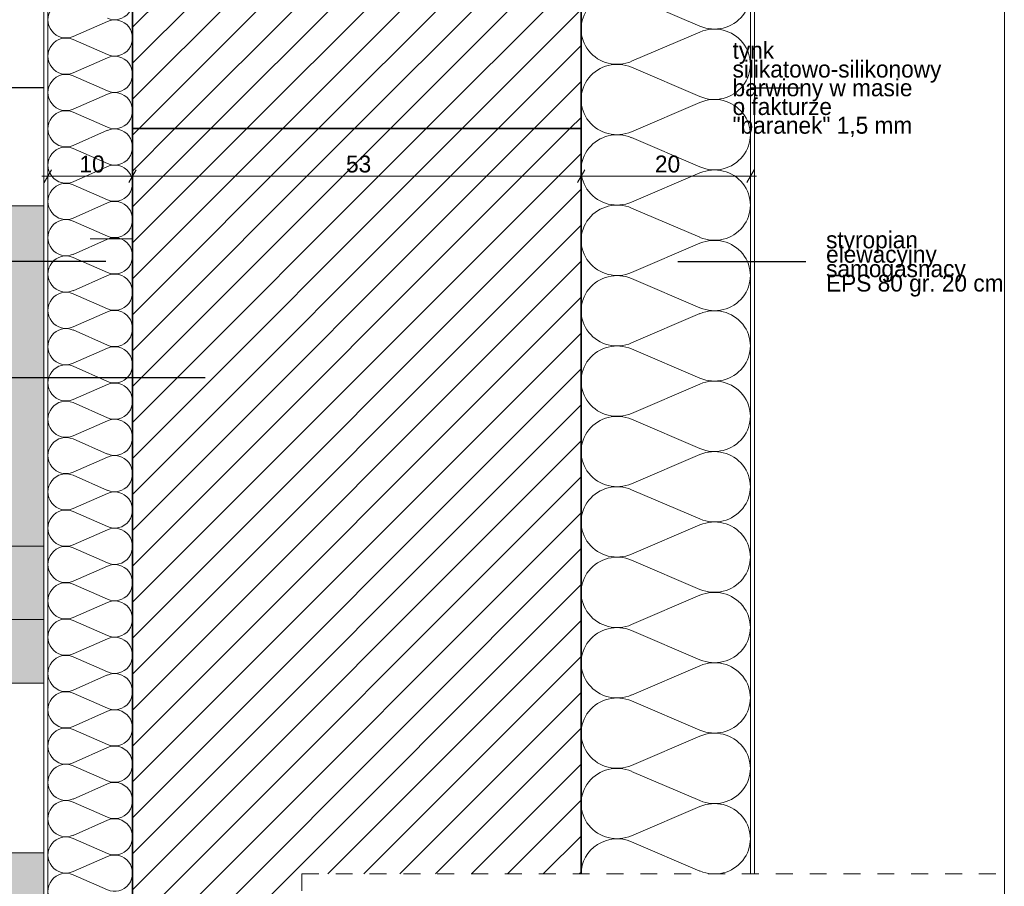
# Model space of a CAD drawing. Extents: x -109972 to -86652, y 98618 to 122888.
# Tile 52 of 74: x -91339 to -90176, y 105954 to 106977. Entities that reach past the tile are written whole.
import ezdxf

# ---------------------------------------------------------------- set-up
doc = ezdxf.new("R2010")
doc.units = 0
doc.header["$MEASUREMENT"] = 0
doc.linetypes.add('Przerywana', pattern=[40, 20, -20])
for name, color, linetype, lineweight in [('A-Opisy_Nr_Pióra__21', 7, 'Continuous', 13), ('ARCH TABELA_Nr_Pióra__21', 7, 'Continuous', 13), ('Arch wykończenie_Nr_Pióra__46', 5, 'Continuous', 13), ('Arch wymiary_Nr_Pióra__21', 7, 'Continuous', 13), ('Arch ściany nośne_Nr_Pióra__21', 7, 'Continuous', 13), ('Arch ściany nośne_Nr_Pióra__27', 7, 'Continuous', 35), ('INWENT.ŚCIANY_Nr_Pióra__1', 7, 'Continuous', 25), ('INWENT.ŚCIANY_Nr_Pióra__21', 7, 'Continuous', 13)]:
    doc.layers.add(name, color=color, linetype=linetype, lineweight=lineweight)
for name, color, linetype, lineweight, true_color in [('Arch kolorystyka_Nr_Pióra__61', 7, 'Continuous', 20, 0x6a6a6a), ('Arch kolorystyka_Nr_Pióra__82', 7, 'Continuous', 20, 0xaaaaaa), ('Arch ocieplenie_Nr_Pióra__25', 7, 'Continuous', 15, 0x40a5ff), ('Arch rynny_Nr_Pióra__81', 7, 'Continuous', 13, 0x6a6a6a), ('Arch stropy_Nr_Pióra__25', 7, 'Continuous', 15, 0x40a5ff)]:
    doc.layers.add(name, color=color, linetype=linetype, lineweight=lineweight, true_color=true_color)
doc.layers.add('Arch ocieplenie', color=7, linetype='Continuous')
doc.layers.add('Arch wymiary', color=7, linetype='Continuous')
doc.styles.add('GENERATED_STYLE_2', font='txt')
doc.styles.add('GENERATED_STYLE_4', font='txt')
doc.dimstyles.new('GENERATED_STYLE__4', dxfattribs={"dimtxt": 20, "dimasz": 11.4, "dimexe": 0.18, "dimexo": 0, "dimgap": 0.09, "dimtad": 1, "dimtih": 1, "dimtoh": 1, "dimdec": 0, "dimlfac": 0.1, "dimzin": 0, "dimdsep": 46, "dimtxsty": 'GENERATED_STYLE_2', "dimblk": 'ARROWHEAD_2', "dimblk1": 'ARROWHEAD_2', "dimblk2": 'ARROWHEAD_2', "dimcen": 0.09, "dimclrd": 7, "dimclre": 7, "dimclrt": 7, "dimazin": 0, "dimtfac": 1, "dimtdec": 4, "dimtmove": 0, "dimatfit": 3, "dimfxl": 0, "dimtolj": 1, "dimtzin": 0, "dimarcsym": 0})
doc.dimstyles.new('GENERATED_STYLE__5', dxfattribs={"dimtxt": 0.18, "dimasz": 27.36, "dimexe": 0.18, "dimexo": 0.0625, "dimgap": 0.09, "dimtad": 0, "dimtih": 1, "dimtoh": 1, "dimdec": 4, "dimzin": 0, "dimdsep": 46, "dimcen": 0.09, "dimadec": 0, "dimazin": 0, "dimtfac": 1, "dimtdec": 4, "dimtmove": 0, "dimatfit": 3, "dimldrblk": 'ARROWHEAD_5', "dimfxl": 0, "dimtolj": 1, "dimtzin": 0, "dimarcsym": 0})
pattern_1 = [(45, (0, 0), (-21.2132034, 21.2132034), [])]

# ---------------------------------------------------------------- blocks, each defined once
blk = doc.blocks.new('Izolacja cieplna 14_4', base_point=(-90675.9, 105968.2))
at = {"layer": 'Arch ocieplenie_Nr_Pióra__25', "linetype": 'Continuous'}
for p, q in [((-90616.3, 107260.2), (-90535.5, 107294.8)), ((-90535.5, 107218.6), (-90616.3, 107253.2)), ((-90616.3, 107177), (-90535.5, 107211.6)), ((-90535.5, 107135.5), (-90616.3, 107170.1)), ((-90616.3, 107093.9), (-90535.5, 107128.5)), ((-90535.5, 107052.4), (-90616.3, 107086.9)), ((-90616.3, 107010.8), (-90535.5, 107045.4)), ((-90535.5, 106969.2), (-90616.3, 107003.8)), ((-90616.3, 106927.7), (-90535.5, 106962.3)), ((-90535.5, 106886.1), (-90616.3, 106920.7)), ((-90616.3, 106844.5), (-90535.5, 106879.1)), ((-90535.5, 106803), (-90616.3, 106837.6)), ((-90616.3, 106761.4), (-90535.5, 106796)), ((-90535.5, 106719.9), (-90616.3, 106754.4)), ((-90616.3, 106678.3), (-90535.5, 106712.9)), ((-90535.5, 106636.7), (-90616.3, 106671.3)), ((-90616.3, 106595.2), (-90535.5, 106629.8)), ((-90535.5, 106553.6), (-90616.3, 106588.2)), ((-90616.3, 106512), (-90535.5, 106546.6)), ((-90535.5, 106470.5), (-90616.3, 106505.1)), ((-90616.3, 106428.9), (-90535.5, 106463.5)), ((-90535.5, 106387.4), (-90616.3, 106421.9)), ((-90616.3, 106345.8), (-90535.5, 106380.4)), ((-90535.5, 106304.2), (-90616.3, 106338.8)), ((-90616.3, 106262.7), (-90535.5, 106297.3)), ((-90535.5, 106221.1), (-90616.3, 106255.7)), ((-90616.3, 106179.5), (-90535.5, 106214.1)), ((-90535.5, 106138), (-90616.3, 106172.6)), ((-90616.3, 106096.4), (-90535.5, 106131)), ((-90535.5, 106054.9), (-90616.3, 106089.4)), ((-90616.3, 106013.3), (-90535.5, 106047.9)), ((-90535.5, 105971.7), (-90616.3, 106006.3))]:
    blk.add_line(p, q, dxfattribs=at)
for centre, start_param, end_param in [((-90633.4, 107298.2), 0, 1.983589), ((-90518.5, 107256.7), 1.158003, 5.125183), ((-90633.4, 107215.1), 4.299595, 8.266774), ((-90518.5, 107173.6), 1.158003, 5.125183), ((-90633.4, 107132), 4.299595, 8.266774), ((-90518.5, 107090.4), 1.158003, 5.125183), ((-90633.4, 107048.9), 4.299595, 8.266774), ((-90518.5, 107007.3), 1.158003, 5.125183), ((-90633.4, 106965.7), 4.299595, 8.266774), ((-90518.5, 106924.2), 1.158003, 5.125183), ((-90633.4, 106882.6), 4.299595, 8.266774), ((-90518.5, 106841.1), 1.158003, 5.125183), ((-90633.4, 106799.5), 4.299595, 8.266774), ((-90518.5, 106757.9), 1.158003, 5.125183), ((-90633.4, 106716.4), 4.299595, 8.266774), ((-90518.5, 106674.8), 1.158003, 5.125183), ((-90633.4, 106633.2), 4.299595, 8.266774), ((-90518.5, 106591.7), 1.158003, 5.125183), ((-90633.4, 106550.1), 4.299595, 8.266774), ((-90518.5, 106508.6), 1.158003, 5.125183), ((-90633.4, 106467), 4.299595, 8.266774), ((-90518.5, 106425.4), 1.158003, 5.125183), ((-90633.4, 106383.9), 4.299595, 8.266774), ((-90518.5, 106342.3), 1.158003, 5.125183), ((-90633.4, 106300.7), 4.299595, 8.266774), ((-90518.5, 106259.2), 1.158003, 5.125183), ((-90633.4, 106217.6), 4.299595, 8.266774), ((-90518.5, 106176.1), 1.158003, 5.125183), ((-90633.4, 106134.5), 4.299595, 8.266774), ((-90518.5, 106092.9), 1.158003, 5.125183), ((-90633.4, 106051.4), 4.299595, 8.266774), ((-90518.5, 106009.8), 1.158003, 5.125183), ((-90633.4, 105968.2), 4.299596, 6.283185)]:
    blk.add_ellipse(centre, major_axis=(-42.5, 0), ratio=0.977125, start_param=start_param, end_param=end_param, dxfattribs=at)
blk = doc.blocks.new('Izolacja cieplna 14_5', base_point=(-91205.9, 105497.6))
at = {"layer": 'Arch ocieplenie_Nr_Pióra__25', "linetype": 'Continuous'}
for p, q in [((-91276.1, 106957.1), (-91235.7, 106974.9)), ((-91235.7, 106935.6), (-91276.1, 106953.5)), ((-91276.1, 106914.2), (-91235.7, 106932)), ((-91235.7, 106892.7), (-91276.1, 106910.6)), ((-91276.1, 106871.3), (-91235.7, 106889.1)), ((-91235.7, 106849.9), (-91276.1, 106867.7)), ((-91276.1, 106828.4), (-91235.7, 106846.3)), ((-91235.7, 106807), (-91276.1, 106824.8)), ((-91276.1, 106785.6), (-91235.7, 106803.4)), ((-91235.7, 106764.1), (-91276.1, 106782)), ((-91276.1, 106742.7), (-91235.7, 106760.5)), ((-91235.7, 106721.3), (-91276.1, 106739.1)), ((-91276.1, 106699.8), (-91235.7, 106717.7)), ((-91235.7, 106678.4), (-91276.1, 106696.2)), ((-91276.1, 106656.9), (-91235.7, 106674.8)), ((-91235.7, 106635.5), (-91276.1, 106653.3)), ((-91276.1, 106614.1), (-91235.7, 106631.9)), ((-91235.7, 106592.6), (-91276.1, 106610.5)), ((-91276.1, 106571.2), (-91235.7, 106589)), ((-91235.7, 106549.8), (-91276.1, 106567.6)), ((-91276.1, 106528.3), (-91235.7, 106546.2)), ((-91235.7, 106506.9), (-91276.1, 106524.7)), ((-91276.1, 106485.5), (-91235.7, 106503.3)), ((-91235.7, 106464), (-91276.1, 106481.8)), ((-91276.1, 106442.6), (-91235.7, 106460.4)), ((-91235.7, 106421.1), (-91276.1, 106439)), ((-91276.1, 106399.7), (-91235.7, 106417.5)), ((-91235.7, 106378.3), (-91276.1, 106396.1)), ((-91276.1, 106356.8), (-91235.7, 106374.7)), ((-91235.7, 106335.4), (-91276.1, 106353.2)), ((-91276.1, 106314), (-91235.7, 106331.8)), ((-91235.7, 106292.5), (-91276.1, 106310.4)), ((-91276.1, 106271.1), (-91235.7, 106288.9)), ((-91235.7, 106249.6), (-91276.1, 106267.5)), ((-91276.1, 106228.2), (-91235.7, 106246)), ((-91235.7, 106206.8), (-91276.1, 106224.6)), ((-91276.1, 106185.3), (-91235.7, 106203.2)), ((-91235.7, 106163.9), (-91276.1, 106181.7)), ((-91276.1, 106142.5), (-91235.7, 106160.3)), ((-91235.7, 106121), (-91276.1, 106138.9)), ((-91276.1, 106099.6), (-91235.7, 106117.4)), ((-91235.7, 106078.2), (-91276.1, 106096)), ((-91276.1, 106056.7), (-91235.7, 106074.6)), ((-91235.7, 106035.3), (-91276.1, 106053.1)), ((-91276.1, 106013.8), (-91235.7, 106031.7)), ((-91235.7, 105992.4), (-91276.1, 106010.2)), ((-91276.1, 105971), (-91235.7, 105988.8)), ((-91235.7, 105949.5), (-91276.1, 105967.4))]:
    blk.add_line(p, q, dxfattribs=at)
for centre, start_param, end_param in [((-91227.2, 106998.1), 2.7288, 6.695979), ((-91284.7, 106976.7), 5.870392, 9.837571), ((-91227.2, 106955.3), 2.7288, 6.695979), ((-91284.7, 106933.8), 5.870392, 9.837571), ((-91227.2, 106912.4), 2.7288, 6.695979), ((-91284.7, 106890.9), 5.870392, 9.837571), ((-91227.2, 106869.5), 2.7288, 6.695979), ((-91284.7, 106848.1), 5.870392, 9.837571), ((-91227.2, 106826.6), 2.7288, 6.695979), ((-91284.7, 106805.2), 5.870392, 9.837571), ((-91227.2, 106783.8), 2.7288, 6.695979), ((-91284.7, 106762.3), 5.870392, 9.837571), ((-91227.2, 106740.9), 2.7288, 6.695979), ((-91284.7, 106719.5), 5.870392, 9.837571), ((-91227.2, 106698), 2.7288, 6.695979), ((-91284.7, 106676.6), 5.870392, 9.837571), ((-91227.2, 106655.1), 2.7288, 6.695979), ((-91284.7, 106633.7), 5.870392, 9.837571), ((-91227.2, 106612.3), 2.7288, 6.695979), ((-91284.7, 106590.8), 5.870392, 9.837571), ((-91227.2, 106569.4), 2.7288, 6.695979), ((-91284.7, 106548), 5.870392, 9.837571), ((-91227.2, 106526.5), 2.7288, 6.695979), ((-91284.7, 106505.1), 5.870392, 9.837571), ((-91227.2, 106483.7), 2.7288, 6.695979), ((-91284.7, 106462.2), 5.870392, 9.837571), ((-91227.2, 106440.8), 2.7288, 6.695979), ((-91284.7, 106419.3), 5.870392, 9.837571), ((-91227.2, 106397.9), 2.7288, 6.695979), ((-91284.7, 106376.5), 5.870392, 9.837571), ((-91227.2, 106355), 2.7288, 6.695979), ((-91284.7, 106333.6), 5.870392, 9.837571), ((-91227.2, 106312.2), 2.7288, 6.695979), ((-91284.7, 106290.7), 5.870392, 9.837571), ((-91227.2, 106269.3), 2.7288, 6.695979), ((-91284.7, 106247.8), 5.870392, 9.837571), ((-91227.2, 106226.4), 2.7288, 6.695979), ((-91284.7, 106205), 5.870392, 9.837571), ((-91227.2, 106183.5), 2.7288, 6.695979), ((-91284.7, 106162.1), 5.870392, 9.837571), ((-91227.2, 106140.7), 2.7288, 6.695979), ((-91284.7, 106119.2), 5.870392, 9.837571), ((-91227.2, 106097.8), 2.7288, 6.695979), ((-91284.7, 106076.4), 5.870392, 9.837571), ((-91227.2, 106054.9), 2.7288, 6.695979), ((-91284.7, 106033.5), 5.870392, 9.837571), ((-91227.2, 106012), 2.7288, 6.695979), ((-91284.7, 105990.6), 5.870392, 9.837571), ((-91227.2, 105969.2), 2.7288, 6.695979), ((-91284.7, 105947.7), 5.870392, 9.837571)]:
    blk.add_ellipse(centre, major_axis=(0, 21.4), ratio=0.992115, start_param=start_param, end_param=end_param, dxfattribs=at)
blk = doc.blocks.new('*D127')
at = {"layer": 'Arch wymiary_Nr_Pióra__21', "linetype": 'Continuous'}
for p, q in [((-91301.6, 106799.7), (-91310.3, 106784.7)), ((-91305.9, 106781), (-91305.9, 106803.5)), ((-91201.6, 106799.7), (-91210.3, 106784.7)), ((-91205.9, 106781), (-91205.9, 106803.5)), ((-91313.3, 106792.2), (-91305.9, 106792.2)), ((-91305.9, 106792.2), (-91205.9, 106792.2))]:
    blk.add_line(p, q, dxfattribs=at)
at = {"layer": 'Arch wymiary_Nr_Pióra__21', "char_height": 20, "attachment_point": 7, "style": 'GENERATED_STYLE_2'}
for s, insert in [('{10}', (-91268.7, 106796.2)), ('{53}', (-90953.7, 106796.2)), ('{20}', (-90588.7, 106796.2))]:
    blk.add_mtext(s, dxfattribs=dict(at, insert=insert))
blk = doc.blocks.new('ARROWHEAD_2')
at = {"color": 0, "linetype": 'Continuous', "lineweight": 0}
for p, q in [((0, 0), (-1, 0)), ((-0.38, -0.66), (0.38, 0.66))]:
    blk.add_line(p, q, dxfattribs=at)
blk = doc.blocks.new('*D128')
at = {"layer": 'Arch wymiary_Nr_Pióra__21', "linetype": 'Continuous'}
for p, q in [((-91201.6, 106799.7), (-91210.3, 106784.7)), ((-91205.9, 106781), (-91205.9, 106803.5)), ((-90671.6, 106799.7), (-90680.3, 106784.7)), ((-90675.9, 106781), (-90675.9, 106803.5)), ((-91205.9, 106792.2), (-90675.9, 106792.2))]:
    blk.add_line(p, q, dxfattribs=at)
at = {"layer": 'Arch wymiary_Nr_Pióra__21', "char_height": 20, "attachment_point": 7, "style": 'GENERATED_STYLE_2'}
for s, insert in [('{10}', (-91268.7, 106796.2)), ('{53}', (-90953.7, 106796.2)), ('{20}', (-90588.7, 106796.2))]:
    blk.add_mtext(s, dxfattribs=dict(at, insert=insert))
blk = doc.blocks.new('*D129')
at = {"layer": 'Arch wymiary_Nr_Pióra__21', "linetype": 'Continuous'}
for p, q in [((-90671.6, 106799.7), (-90680.3, 106784.7)), ((-90675.9, 106781), (-90675.9, 106803.5)), ((-90480.3, 106784.7), (-90471.6, 106799.7)), ((-90475.9, 106781), (-90475.9, 106803.5)), ((-90675.9, 106792.2), (-90475.9, 106792.2)), ((-90475.9, 106792.2), (-90468.6, 106792.2))]:
    blk.add_line(p, q, dxfattribs=at)
at = {"layer": 'Arch wymiary_Nr_Pióra__21', "char_height": 20, "attachment_point": 7, "style": 'GENERATED_STYLE_2'}
for s, insert in [('{10}', (-91268.7, 106796.2)), ('{53}', (-90953.7, 106796.2)), ('{20}', (-90588.7, 106796.2))]:
    blk.add_mtext(s, dxfattribs=dict(at, insert=insert))
blk = doc.blocks.new('ARROWHEAD_5')
at = {"color": 0, "linetype": 'Continuous', "lineweight": 0}
blk.add_line((0, 0), (-1, 0), dxfattribs=at)
blk.add_solid([(-1, 0.2679), (0, 0), (-1, -0.2679), (-1, 0.2679)], dxfattribs=at)

msp = doc.modelspace()

# ---------------------------------------------------------------- hatches: boundary and pattern name
at = {"layer": 'Arch kolorystyka_Nr_Pióra__61', "linetype": 'Continuous', "lineweight": 0, "true_color": 0x1a1a1a}
msp.add_hatch(color=250, dxfattribs=at).paths.add_polyline_path([(-91605.9, 106355.3), (-91310.9, 106355.3), (-91310.9, 106757.1), (-91605.9, 106757.1)], flags=0)
at = {"layer": 'Arch kolorystyka_Nr_Pióra__82', "linetype": 'Continuous', "lineweight": 0, "true_color": 0x7f7f7f}
for points in [[(-91605.9, 106268.5), (-91310.9, 106268.5), (-91310.9, 106355.3), (-91605.9, 106355.3)], [(-91605.9, 106193.5), (-91310.9, 106193.5), (-91310.9, 106268.5), (-91605.9, 106268.5)], [(-91605.9, 105943.2), (-91310.9, 105943.2), (-91310.9, 105993.2), (-91605.9, 105993.2)]]:
    msp.add_hatch(color=8, dxfattribs=at).paths.add_polyline_path(points, flags=0)
at = {"layer": 'Arch ściany nośne_Nr_Pióra__21', "linetype": 'Continuous'}
h = msp.add_hatch(dxfattribs=at)
h.set_pattern_fill('Common_Brick', color=256, style=0, pattern_type=2)
h.set_pattern_definition(pattern_1)
h.paths.add_polyline_path([(-90675.9, 106848.2), (-90675.9, 107268.2), (-91205.9, 107268.2), (-91205.9, 106848.2)], flags=0)
h = msp.add_hatch(dxfattribs=at)
h.set_pattern_fill('Common_Brick', color=256, style=0, pattern_type=2)
h.set_pattern_definition(pattern_1)
h.paths.add_polyline_path([(-91205.9, 106848.2), (-91205.9, 105497.6), (-91005.9, 105497.6), (-91005.9, 105968.2), (-90675.9, 105968.2), (-90675.9, 106848.2)], flags=0)

# ---------------------------------------------------------------- linework, layer by layer
at = {"layer": 'Arch rynny_Nr_Pióra__81', "linetype": 'Continuous'}
for p, q in [((-91310.9, 106757.1), (-91605.9, 106757.1)), ((-91310.9, 106355.3), (-91605.9, 106355.3)), ((-91310.9, 106268.5), (-91605.9, 106268.5)), ((-91310.9, 106193.5), (-91605.9, 106193.5)), ((-91310.9, 105993.2), (-91605.9, 105993.2))]:
    msp.add_line(p, q, dxfattribs=at)
at = {"layer": 'Arch stropy_Nr_Pióra__25', "linetype": 'Continuous'}
msp.add_line((-91255.9, 106718.2), (-91205.9, 106718.2), dxfattribs=at)
at = {"layer": 'ARCH TABELA_Nr_Pióra__21', "linetype": 'Continuous'}
msp.add_line((-90175.9, 107761.4), (-90175.9, 104916.4), dxfattribs=at)
at = {"layer": 'Arch wykończenie_Nr_Pióra__46', "linetype": 'Continuous'}
for p, q in [((-91310.9, 107298.2), (-91310.9, 105497.6)), ((-91305.9, 107298.2), (-91305.9, 105497.6)), ((-90475.9, 105968.2), (-90475.9, 107298.2)), ((-90470.9, 105968.2), (-90470.9, 107298.2))]:
    msp.add_line(p, q, dxfattribs=at)
at = {"layer": 'Arch ściany nośne_Nr_Pióra__27', "linetype": 'Continuous'}
for p, q in [((-91205.9, 107268.2), (-91205.9, 106848.2)), ((-90675.9, 106848.2), (-90675.9, 107268.2)), ((-91205.9, 106848.2), (-90675.9, 106848.2)), ((-91205.9, 106848.2), (-91205.9, 105497.6)), ((-90675.9, 106848.2), (-91205.9, 106848.2)), ((-90675.9, 105968.2), (-90675.9, 106848.2))]:
    msp.add_line(p, q, dxfattribs=at)
at = {"layer": 'INWENT.ŚCIANY_Nr_Pióra__1', "linetype": 'Continuous'}
for p, q in [((-90675.9, 106848.2), (-91205.9, 106848.2)), ((-91205.9, 106848.2), (-91205.9, 106408.2)), ((-90675.9, 106848.2), (-90675.9, 105968.2)), ((-91205.9, 106308.2), (-91205.9, 105497.6))]:
    msp.add_line(p, q, dxfattribs=at)
at = {"layer": 'INWENT.ŚCIANY_Nr_Pióra__21', "linetype": 'Continuous'}
msp.add_line((-91205.9, 106308.2), (-91205.9, 106368.2), dxfattribs=at)
at = {"layer": 'INWENT.ŚCIANY_Nr_Pióra__21', "linetype": 'Przerywana'}
for q in [(-90175.9, 105968.2), (-91005.9, 105497.6)]:
    msp.add_line((-91005.9, 105968.2), q, dxfattribs=at)

# ---------------------------------------------------------------- block references
at = {"layer": 'Arch ocieplenie', "color": 104, "linetype": 'Continuous', "lineweight": 20, "true_color": 0x029e21}
for name, p in [('Izolacja cieplna 14_5', (-91205.9, 105497.6)), ('Izolacja cieplna 14_4', (-90675.9, 105968.2))]:
    msp.add_blockref(name, p, dxfattribs=at)

# ---------------------------------------------------------------- texts
at = {"layer": 'A-Opisy_Nr_Pióra__21', "linetype": 'Continuous', "char_height": 20, "attachment_point": 4, "style": 'GENERATED_STYLE_4'}
for s, insert, width, line_spacing_factor in [('{tynk \\Psilikatowo-silikonowy \\Pbarwiony w masie \\Po fakturze \\P"baranek" 1,5 mm}', (-90497, 106894.6), 219.671, 0.663316), ('{styropian elewacyjny\\Psamogasnacy\\PEPS 80 gr. 20 cm}', (-90386.5, 106688.4), 213.271, 0.510351)]:
    msp.add_mtext(s, dxfattribs=dict(at, insert=insert, width=width, line_spacing_factor=line_spacing_factor))

# ---------------------------------------------------------------- dimensions: what is measured, and where the dimension line sits
at = {"layer": 'Arch wymiary', "linetype": 'Continuous'}
for p1, p2, picture, middle in [((-91305.9, 106840.3), (-91205.9, 106851.4), '*D127', (-91253.6, 106806.2)), ((-91205.9, 106851.4), (-90675.9, 106814.4), '*D128', (-90938.6, 106806.2)), ((-90675.9, 106814.4), (-90475.9, 106810.7), '*D129', (-90573.6, 106806.2))]:
    dim = msp.add_linear_dim(base=(-91305.9, 106792.2), p1=p1, p2=p2, dimstyle='GENERATED_STYLE__4', dxfattribs=at)
    dim.commit()
    dim.dimension.update_dxf_attribs({"geometry": picture, "text_midpoint": middle})

# ---------------------------------------------------------------- leaders
at = {"layer": 'A-Opisy_Nr_Pióra__21', "linetype": 'Continuous', "annotation_type": 0, "has_hookline": 1, "hookline_direction": 1}
for points, text_width in [([(-91310.9, 106896.4), (-91463.5, 106896.4)], 307.6), ([(-90475.9, 106896.4), (-90417, 106896.4)], 307.6), ([(-91237.5, 106691.2), (-91539.5, 106691.2)], 197.1), ([(-90561.7, 106691.2), (-90410.6, 106691.2)], 197.1), ([(-91120.3, 106553.9), (-91575.5, 106553.9)], 135.2)]:
    msp.add_leader(points, dimstyle='GENERATED_STYLE__5', dxfattribs=dict(at, text_width=text_width))

doc.saveas('drawing.dxf')
